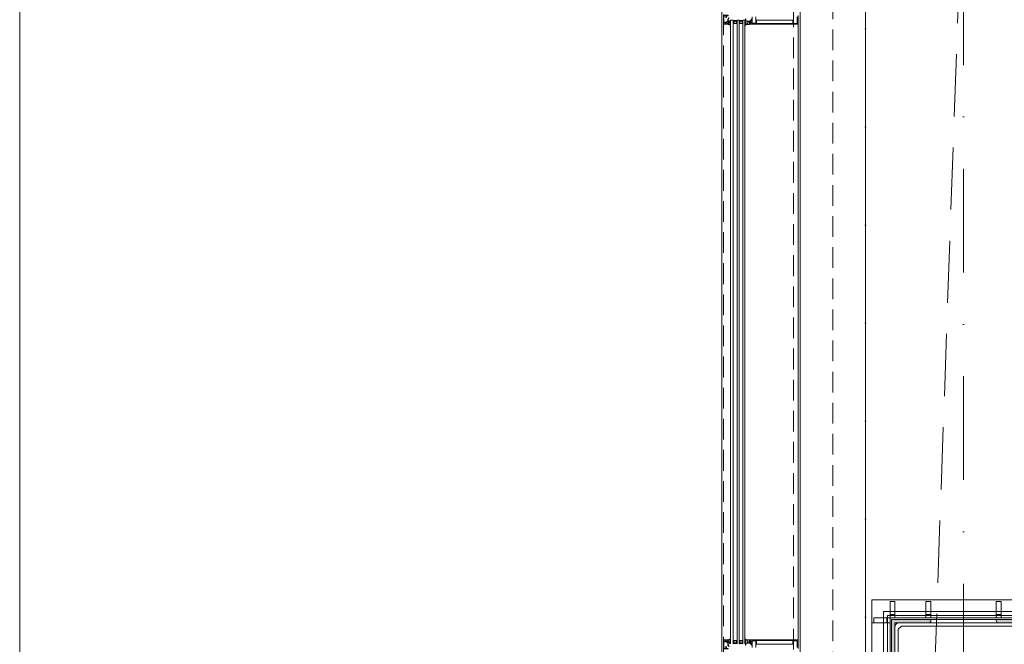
# Model space of a CAD drawing. Header units: millimetres. Extents: x 144573 to 336993, y 74252 to 247042.
# Tile 44 of 256: x 144573 to 147586, y 181899 to 183812. Entities that reach past the tile are written whole.
import ezdxf

# ---------------------------------------------------------------- set-up
doc = ezdxf.new("R2010")
doc.units = ezdxf.units.MM
for name, pattern in [('CK_Čerchovaná 50', [6, 3, -1.5, 0, -1.5]), ('DASHDOTX2', [2, 1, -0.5, 0, -0.5]), ('ČERCHOVANÁ', [25.4, 12.7, -6.35, 0, -6.35]), ('ČÁRKOVANÁ', [19.05, 12.7, -6.35])]:
    doc.linetypes.add(name, pattern=pattern)
for name, color, linetype, lineweight in [('FASÁDA DETAILNÍ', 255, 'Continuous', 0), ('HU-obrys', 255, 'Continuous', 0), ('HU-ocel pohled', 255, 'Continuous', 0), ('HU-ocel rez', 255, 'Continuous', 0), ('HU-osy', 255, 'DASHDOTX2', 0), ('HU-slaba odstin sedi 254', 255, 'Continuous', 0), ('KOTY 50', 255, 'Continuous', 0), ('NOVA', 255, 'Continuous', 0), ('NOVÁ TLUSTÁ', 255, 'Continuous', 0), ('OSY', 255, 'Continuous', 0), ('TENKA', 255, 'Continuous', 0), ('vzt-tenká', 2, 'Continuous', 20)]:
    doc.layers.add(name, color=color, linetype=linetype, lineweight=lineweight)
doc.layers.get('KOTY 50').off()

# ---------------------------------------------------------------- blocks, each defined once
blk = doc.blocks.new('A$C657B7939')
at = {"layer": 'HU-slaba odstin sedi 254'}
h = blk.add_hatch(color=256, dxfattribs=at)
h.dxf.hatch_style = 1
h.paths.add_polyline_path([(0.01, 0.1135, 0.414214), (0.0035, 0.12), (0, 0.12), (0, 0), (0.12, 0), (0.12, 0.0035, 0.414214), (0.1135, 0.01), (0.023, 0.01, -0.414214), (0.01, 0.023)])
for p, q in [((0, 0.12), (0.0035, 0.12)), ((0, 0), (0, 0.12)), ((0.01, 0.1135), (0.01, 0.023)), ((0.023, 0.01), (0.1135, 0.01)), ((0.12, 0.0035), (0.12, 0)), ((0.12, 0), (0, 0))]:
    blk.add_line(p, q)
for centre, radius, start, end in [((0.0035, 0.1135), 0.0065, 0, 90), ((0.023, 0.023), 0.013, 180, 270), ((0.1135, 0.0035), 0.0065, 0, 90)]:
    blk.add_arc(centre, radius, start, end)
blk = doc.blocks.new('ztužení sloupů 2')
at = {"layer": 'HU-obrys', "ltscale": 100}
blk.add_lwpolyline([(141108.3, 177277.9), (141108.3, 176697.9), (141118.3, 176687.9), (141498.3, 176687.9), (141508.3, 176697.9), (141508.3, 177277.9), (141498.3, 177287.9), (141118.3, 177287.9)], close=True, dxfattribs=at)
at = {"layer": 'HU-ocel pohled'}
for p, q in [((141083.3, 177362.9), (141083.3, 177312.9)), ((141098.3, 177362.9), (141083.3, 177362.9)), ((141098.3, 177362.9), (141098.3, 177312.9)), ((141193, 177362.9), (141193, 177312.9)), ((141193, 177362.9), (141208, 177362.9)), ((141208, 177362.9), (141208, 177312.9)), ((141408, 177362.9), (141408, 177312.9)), ((141423, 177362.9), (141408, 177362.9)), ((141423, 177362.9), (141423, 177312.9)), ((141518.3, 177362.9), (141518.3, 177312.9)), ((141533.3, 177362.9), (141518.3, 177362.9)), ((141533.3, 177362.9), (141533.3, 177312.9)), ((141033.3, 177312.9), (141083.3, 177312.9)), ((141033.3, 177297.9), (141033.3, 177312.9)), ((141073.3, 177297.9), (141073.3, 177312.9)), ((141098.3, 177322.9), (141083.3, 177322.9)), ((141193, 177322.9), (141208, 177322.9)), ((141423, 177322.9), (141408, 177322.9)), ((141533.3, 177322.9), (141518.3, 177322.9)), ((141583.3, 177312.9), (141533.3, 177312.9)), ((141543.3, 177297.9), (141543.3, 177312.9)), ((141583.3, 177297.9), (141583.3, 177312.9)), ((141028, 177297.9), (141083.3, 177297.9)), ((141588, 177297.9), (141533.3, 177297.9)), ((141033.3, 177202.5), (141083.3, 177202.5)), ((141033.3, 177187.5), (141033.3, 177202.5)), ((141033.3, 177187.5), (141083.3, 177187.5)), ((141073.3, 177187.5), (141073.3, 177202.5)), ((141583.3, 177202.9), (141533.3, 177202.9)), ((141583.3, 177187.9), (141533.3, 177187.9)), ((141543.3, 177187.9), (141543.3, 177202.9)), ((141583.3, 177187.9), (141583.3, 177202.9)), ((141033.3, 176995.4), (141083.3, 176995.4)), ((141033.3, 176980.4), (141033.3, 176995.4)), ((141033.3, 176980.4), (141083.3, 176980.4)), ((141073.3, 176980.4), (141073.3, 176995.4)), ((141583.3, 176995.4), (141533.3, 176995.4)), ((141583.3, 176980.4), (141533.3, 176980.4)), ((141543.3, 176980.4), (141543.3, 176995.4)), ((141583.3, 176980.4), (141583.3, 176995.4)), ((141033.3, 176788.2), (141083.3, 176788.2)), ((141033.3, 176773.2), (141033.3, 176788.2)), ((141033.3, 176773.2), (141083.3, 176773.2)), ((141073.3, 176773.2), (141073.3, 176788.2)), ((141583.3, 176787.9), (141533.3, 176787.9)), ((141583.3, 176772.9), (141533.3, 176772.9)), ((141543.3, 176772.9), (141543.3, 176787.9)), ((141583.3, 176772.9), (141583.3, 176787.9)), ((141028, 176677.9), (141083.3, 176677.9)), ((141033.3, 176662.9), (141033.3, 176677.9)), ((141073.3, 176662.9), (141073.3, 176677.9)), ((141588, 176677.9), (141533.3, 176677.9)), ((141543.3, 176662.9), (141543.3, 176677.9)), ((141583.3, 176662.9), (141583.3, 176677.9)), ((141033.3, 176662.9), (141083.3, 176662.9)), ((141083.3, 176612.9), (141083.3, 176662.9)), ((141098.3, 176652.9), (141083.3, 176652.9)), ((141098.3, 176612.9), (141098.3, 176662.9)), ((141193, 176612.9), (141193, 176662.9)), ((141193, 176652.9), (141208, 176652.9)), ((141208, 176612.9), (141208, 176662.9)), ((141408, 176612.9), (141408, 176662.9)), ((141423, 176652.9), (141408, 176652.9)), ((141423, 176612.9), (141423, 176662.9)), ((141518.3, 176612.9), (141518.3, 176662.9)), ((141533.3, 176652.9), (141518.3, 176652.9)), ((141533.3, 176612.9), (141533.3, 176662.9)), ((141583.3, 176662.9), (141533.3, 176662.9)), ((141098.3, 176612.9), (141083.3, 176612.9)), ((141193, 176612.9), (141208, 176612.9)), ((141423, 176612.9), (141408, 176612.9)), ((141533.3, 176612.9), (141518.3, 176612.9))]:
    blk.add_line(p, q, dxfattribs=at)
for points in [[(141028, 177367.9), (141028, 176607.9), (141588, 176607.9), (141588, 177367.9)], [(141083.3, 177312.9), (141083.3, 176662.9), (141533.3, 176662.9), (141533.3, 177312.9)], [(141098.3, 177297.9), (141098.3, 176677.9), (141518.3, 176677.9), (141518.3, 177297.9)]]:
    blk.add_lwpolyline(points, close=True, dxfattribs=at)
at = {"layer": 'HU-osy', "ltscale": 100}
for p, q in [((141308.3, 176604.2), (141308.3, 177371.5)), ((141662.8, 176987.9), (140895.4, 176987.9))]:
    blk.add_line(p, q, dxfattribs=at)
at = {"layer": 'NOVÁ TLUSTÁ', "ltscale": 5}
for points in [[(141063.3, 177332.9), (141553.3, 177332.9), (141553.3, 176642.9), (141063.3, 176642.9)], [(141075.8, 177320.4), (141540.8, 177320.4), (141540.8, 176655.4), (141075.8, 176655.4)], [(141088.3, 177307.9), (141528.3, 177307.9), (141528.3, 176667.9), (141088.3, 176667.9)]]:
    blk.add_lwpolyline(points, close=True, dxfattribs=at)
at = {"layer": 'HU-ocel rez', "ltscale": 30}
for p, xscale, yscale, rotation in [((141088.3, 177307.9), 1000, 1000, 270), ((141528.3, 177307.9), -1000.000000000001, 1000.000000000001, 90), ((141088.3, 176667.9), -1000, 1000, 270), ((141528.3, 176667.9), 1000.000000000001, 1000.000000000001, 90)]:
    blk.add_blockref('A$C657B7939', p, dxfattribs=dict(at, xscale=xscale, yscale=yscale, rotation=rotation))
blk = doc.blocks.new('284336')
for points in [[(-0.7, -9.6), (-10, -9.6, 0.414511), (-10.5, -10.1), (-10.5, -15.5, -1), (-11.7, -15.5), (-11.7, -9.6), (-12.7, -8.9, -0.668884), (-12.6, -8.2), (-12, -8, 0.766384), (-12, -7.2), (-12.6, -7, -0.76831), (-12.6, -6.2), (-12, -6, 0.766384), (-12, -5.2), (-12.6, -5, -0.76831), (-12.6, -4.2), (-12, -4, 0.766384), (-12, -3.2), (-12.6, -3, -0.877523), (-12.5, -2.2), (-12.1, -2.2, 0.698129), (-11.8, -1.5, -0.220231), (-12.9, 0.8), (-12.9, 3.5, -0.157143), (-12.8, 3.7), (-12.7, 3.4, -0.067482), (-12.5, 2.5, 0.393136), (-8.7, -1), (-6.1, -1, -0.414214), (-5.6, -1.5), (-5.6, -2.2, -0.267949), (-5.9, -2.6), (-6.4, -2.9, 0.267949), (-6.6, -3.4), (-6.6, -5.8, 0.267949), (-6.4, -6.3), (-5.9, -6.6, -0.267949), (-5.6, -7), (-5.6, -8.1, 0.414215), (-5.1, -8.6), (-0.4, -8.6), (-0.4, -9.3, -0.414212), (-0.7, -9.6)], [(-0.4, 0), (-0.4, -2, 0.990243), (-0.4, -3), (0.9, -3, 0.414214), (1.2, -2.7), (1.2, -2.6, -0.668123), (1.7, -2.4), (2.7, -3.4, -0.199004), (2.9, -3.8), (2.9, -5.4, -0.199038), (2.7, -5.8), (1.7, -6.8, -0.668191), (1.2, -6.6), (1.2, -6.5, 0.414214), (0.9, -6.2), (-0.4, -6.2, 0.990269), (-0.4, -7.2), (-0.4, -8.6), (-5.1, -8.6, -0.414215), (-5.6, -8.1), (-5.6, -7, 0.267949), (-5.8, -6.6), (-6.3, -6.3, -0.267949), (-6.6, -5.8), (-6.6, -3.4, -0.267949), (-6.3, -3), (-5.8, -2.7, 0.267949), (-5.6, -2.2), (-5.6, -1.5, 0.414214), (-6.1, -1), (-8.7, -1, -0.393156), (-12.5, 2.5, 0.067572), (-12.7, 3.4), (-12.8, 3.7, -0.637545), (-12.1, 3.5), (-11.9, 2.5, 0.344315), (-10.1, 0.9), (0, 0.4, -0.406913), (0.4, 0), (-0.4, 0)], [(1.7, -4.3, 0.414235), (1.2, -3.8), (-0.7, -3.8, 0.414214), (-1.2, -4.3), (-1.2, -4.9, 0.414214), (-0.7, -5.4), (1.2, -5.4, 0.414235), (1.7, -4.9), (1.7, -4.3)]]:
    blk.add_lwpolyline(points, format="xyb", close=True)
blk = doc.blocks.new('433270')
blk.add_lwpolyline([(1, 0, 0.414364), (0, -1), (0, -1.4, 0.255924), (0.2, -1.8, -0.547723), (0.2, -3.2, 0.255924), (0, -3.6), (0, -14.6, 0.414214), (0.3, -14.9), (1.2, -14.9, 0.414214), (1.7, -14.4), (1.7, -10.3, -0.414214), (2, -10), (6, -10, 0.414248), (7, -9), (7, -7.7, 0.414179), (6.5, -7.2), (5.7, -7.2, 0.414232), (5.4, -7.5), (5.4, -8.2, -0.414198), (5.1, -8.5), (2.8, -8.5, -0.414204), (1.8, -7.5), (1.8, -4.5, -0.147432), (2, -3.9, 0.147461), (2.4, -2.5), (2.4, -2.3, -0.414214), (2.9, -1.8), (21.9, -1.8, -0.668178), (22.2, -2.7), (22.2, -2.7, 1), (21.6, -3.3), (21.5, -3.4, 0.198912), (21.4, -3.7), (21.4, -4, 0.414214), (22.1, -4.7), (22.4, -4.7, 0.576988), (22.6, -4.3, -0.311246), (24.6, -4.3, 0.576988), (24.8, -4.7), (25.3, -4.7, -0.260065), (25.3, -6.6), (24.8, -6.6, 0.576988), (24.6, -7.1, -0.311246), (22.6, -7.1, 0.576988), (22.4, -6.6), (22.1, -6.6, 0.414214), (21.4, -7.3), (21.4, -7.6, 0.267949), (21.6, -8), (21.9, -8.2, -0.637047), (21.7, -10), (19.8, -10.7, 0.315299), (19.5, -11.2), (19.5, -11.5, 0.520567), (20.2, -12), (22.8, -11, -0.520567), (23.5, -11.5), (23.5, -12.5, 0.414062), (24, -13), (25, -13, 0.414186), (25.5, -12.5), (25.5, -11.5, -0.414182), (26, -11), (27, -11, 0.414214), (27.5, -10.5), (27.5, -0.5, 0.414214), (27, 0), (1, 0)], format="xyb", close=True)
blk = doc.blocks.new('284325')
for points in [[(0.8, -5.2, -0.560316), (0.9, -4.7), (1.9, -4.4, 0.3153), (2.1, -4.1), (2.1, -1.9, 0.451558), (1.8, -1.6), (0.9, -1.7, -0.399586), (0.6, -1.5), (0.3, -0.1, -0.415977), (0.5, 0.3, 0.024107), (6.1, 1.2, 0.076636), (9, 2.3, -0.577615), (10.8, 1.3), (10, 1.4, 0.283171), (9.1, 0.9, -0.168429), (7.1, -0.7), (5.9, -1.2, 0.315302), (5.2, -2.1), (5.2, -4.2, 0.269719), (6.8, -6.8, -0.194797), (10.2, -11.5, -0.342663), (9.2, -11.2, 0.119207), (5.4, -7.6, 0.578571), (3.6, -8.6), (3.6, -11.8, 0.176415), (6.2, -18.7, -1), (5.2, -19.5, -0.176415), (2.4, -11.8), (2.4, -8.9, 0.208286), (0.8, -5.2)], [(9, -6.7), (10.3, -8.8, -0.134555), (10.8, -10.6, -0.339795), (10.2, -11.5, 0.194788), (6.8, -6.8, -0.269736), (5.2, -4.2), (5.2, -2.1, -0.315302), (5.9, -1.2), (7.1, -0.7, 0.168429), (9.1, 0.9, -0.283167), (10, 1.4), (10.8, 1.3), (10.8, -0.7, -0.070852), (10.7, -1.3), (9.9, -3.9, -0.241839), (9.1, -4.8), (7.9, -5.2, 0.836024), (8.1, -6.2), (8.1, -6.2, -0.255349), (9, -6.7)]]:
    blk.add_lwpolyline(points, format="xyb", close=True)

msp = doc.modelspace()

# ---------------------------------------------------------------- linework, layer by layer
at = {"layer": 'FASÁDA DETAILNÍ'}
for p, q in [((146756.48, 183809.759), (146748.479, 183809.759)), ((146748.48, 181900.759), (146748.48, 183809.759)), ((146748.48, 183809.759), (146756.48, 183809.759)), ((146756.48, 183809.759), (146756.48, 181900.759)), ((146774.48, 183809.759), (146768.479, 183809.759)), ((146768.48, 181900.759), (146768.48, 183809.759)), ((146768.48, 183809.759), (146774.48, 183809.759)), ((146774.48, 183809.759), (146774.48, 181900.759)), ((146786.48, 181900.759), (146786.48, 183809.759)), ((146786.48, 183809.759), (146792.48, 183809.759)), ((146792.48, 183809.759), (146786.48, 183809.759)), ((146792.48, 183809.759), (146792.48, 181900.759)), ((146955.48, 183811.509), (146955.48, 181911.759))]:
    msp.add_line(p, q, dxfattribs=at)
for points in [[(173301.48, 174615.259), (146721.48, 174615.259), (146721.48, 198295.259), (173301.48, 198295.259)], [(173061.48, 174855.259), (146961.48, 174855.259), (146961.48, 198055.259), (173061.48, 198055.259)], [(146767.48, 183799.759), (146767.48, 183805.759), (146765.48, 183807.759), (146759.48, 183807.759), (146757.48, 183805.759), (146757.48, 183799.759), (146761.98, 183799.759), (146761.98, 183800.259), (146762.98, 183800.259), (146762.98, 183799.759)], [(146758.48, 183800.759), (146766.48, 183800.759), (146766.48, 183805.344), (146765.066, 183806.759), (146760.033, 183806.759), (146758.48, 183805.344)], [(146785.48, 183799.759), (146785.48, 183805.759), (146783.48, 183807.759), (146777.48, 183807.759), (146775.48, 183805.759), (146775.48, 183799.759), (146779.98, 183799.759), (146779.98, 183800.259), (146780.98, 183800.259), (146780.98, 183799.759)], [(146776.48, 183800.759), (146784.48, 183800.759), (146784.48, 183805.344), (146783.066, 183806.759), (146778.033, 183806.759), (146776.48, 183805.344)], [(146767.48, 181910.759), (146767.48, 181904.759), (146765.48, 181902.759), (146759.48, 181902.759), (146757.48, 181904.759), (146757.48, 181910.759), (146761.98, 181910.759), (146761.98, 181910.259), (146762.98, 181910.259), (146762.98, 181910.759)], [(146758.48, 181909.759), (146766.48, 181909.759), (146766.48, 181905.173), (146765.066, 181903.759), (146760.033, 181903.759), (146758.48, 181905.173)], [(146785.48, 181910.759), (146785.48, 181904.759), (146783.48, 181902.759), (146777.48, 181902.759), (146775.48, 181904.759), (146775.48, 181910.759), (146779.98, 181910.759), (146779.98, 181910.259), (146780.98, 181910.259), (146780.98, 181910.759)], [(146776.48, 181909.759), (146784.48, 181909.759), (146784.48, 181905.173), (146783.066, 181903.759), (146778.033, 181903.759), (146776.48, 181905.173)]]:
    msp.add_lwpolyline(points, close=True, dxfattribs=at)
at = {"layer": 'FASÁDA DETAILNÍ', "linetype": 'ČÁRKOVANÁ', "ltscale": 5}
for points in [[(173296.48, 174620.259), (146726.48, 174620.259), (146726.48, 198290.259), (173296.48, 198290.259)], [(173081.48, 174835.259), (146941.48, 174835.259), (146941.48, 198075.259), (173081.48, 198075.259)], [(172961.48, 174955.259), (147061.48, 174955.259), (147061.48, 197955.259), (172961.48, 197955.259)]]:
    msp.add_lwpolyline(points, close=True, dxfattribs=at)
at = {"layer": 'FASÁDA DETAILNÍ'}
for points in [[(146955.48, 183824.259), (146955.48, 183798.759, -0.41421354), (146954.48, 183797.759), (146954.48, 183797.759), (146805.98, 183797.759, -0.41421359), (146805.48, 183798.259), (146805.48, 183799.559, -0.41421972), (146805.98, 183800.059), (146806.48, 183800.059), (146806.48, 183799.059), (146810.98, 183799.059, 0.41421356), (146811.98, 183800.059), (146811.98, 183804.759, 0.41421356), (146810.98, 183805.759), (146806.48, 183805.759), (146806.48, 183804.059), (146805.98, 183804.059, -0.41420125), (146805.48, 183804.559), (146805.48, 183806.559, -0.41421356), (146805.98, 183807.059), (146808.123, 183807.059, 0.41421356), (146808.623, 183807.559), (146808.623, 183809.359), (146809.874, 183809.359), (146809.874, 183808.159), (146811.68, 183808.159, 0.41421356), (146811.98, 183808.459), (146811.98, 183813.757, 0.41416675)], [(146814.98, 183820.615), (146814.98, 183802.25, 0.41421356), (146816.48, 183800.75), (146819.981, 183800.75, 0.39998513), (146820.981, 183800.75), (146824.68, 183800.75, 0.41421356), (146826.18, 183802.25), (146826.18, 183820.615, -0.13165045)], [(146941.28, 183820.605), (146941.28, 183801.75, 0.41423155), (146942.78, 183800.25), (146946.49, 183800.25, 0.39998513), (146947.49, 183800.25), (146950.98, 183800.25, 0.41423155), (146952.48, 183801.75), (146952.48, 183820.605, -0.11693652)], [(146955.48, 181886.259), (146955.48, 181911.759, 0.41421354), (146954.48, 181912.759), (146954.48, 181912.759), (146805.98, 181912.759, 0.41421359), (146805.48, 181912.259), (146805.48, 181910.959, 0.41421972), (146805.98, 181910.459), (146806.48, 181910.459), (146806.48, 181911.459), (146810.98, 181911.459, -0.41421356), (146811.98, 181910.459), (146811.98, 181905.759, -0.41421356), (146810.98, 181904.759), (146806.48, 181904.759), (146806.48, 181906.459), (146805.98, 181906.459, 0.41420125), (146805.48, 181905.959), (146805.48, 181903.959, 0.41421356), (146805.98, 181903.459), (146808.123, 181903.459, -0.41421356), (146808.623, 181902.959), (146808.623, 181901.159), (146809.874, 181901.159), (146809.874, 181902.359), (146811.68, 181902.359, -0.41421356), (146811.98, 181902.059), (146811.98, 181896.76, -0.41416675)], [(146814.98, 181889.902), (146814.98, 181908.267, -0.41421356), (146816.48, 181909.767), (146819.981, 181909.767, -0.39998513), (146820.981, 181909.767), (146824.68, 181909.767, -0.41421356), (146826.18, 181908.267), (146826.18, 181889.902, 0.13165045)], [(146941.28, 181889.912), (146941.28, 181908.767, -0.41423155), (146942.78, 181910.267), (146946.49, 181910.267, -0.39998513), (146947.49, 181910.267), (146950.98, 181910.267, -0.41423155), (146952.48, 181908.767), (146952.48, 181889.912, 0.11693652)]]:
    msp.add_lwpolyline(points, format="xyb", dxfattribs=at)
for points in [[(146828.68, 183799.859), (146938.78, 183799.859, 0.41421356), (146939.28, 183800.359), (146939.28, 183810.059, 0.41421356), (146938.78, 183810.559), (146828.68, 183810.559, 0.41421356), (146828.18, 183810.059), (146828.18, 183800.359, 0.41421356), (146828.68, 183799.859)], [(146828.68, 181910.659), (146938.78, 181910.659, -0.41421356), (146939.28, 181910.159), (146939.28, 181900.459, -0.41421356), (146938.78, 181899.959), (146828.68, 181899.959, -0.41421356), (146828.18, 181900.459), (146828.18, 181910.159, -0.41421356), (146828.68, 181910.659)]]:
    msp.add_lwpolyline(points, format="xyb", close=True, dxfattribs=at)
for centre, radius, start, end in [((146762.48, 183831.65), 22.699, 254.672775, 285.327225), ((146757.832, 183804.208), 3.546, 67.293824, 112.409048), ((146757.718, 183804.575), 2.897, 65.306674, 115.295152), ((146757.549, 183804.923), 2.248, 61.527342, 118.402815), ((146757.405, 183805.167), 1.712, 57.294949, 122.685651), ((146757.266, 183805.328), 1.263, 51.965628, 128.499565), ((146757.118, 183805.418), 0.879, 43.994908, 136.496438), ((146756.98, 183805.406), 0.596, 33.03656, 146.96344), ((146756.98, 183805.113), 0.596, 33.03656, 146.96344), ((146756.98, 183804.821), 0.596, 33.03656, 146.96344), ((146756.98, 183804.528), 0.596, 33.03656, 146.96344), ((146756.98, 183804.236), 0.596, 33.03656, 146.96344), ((146756.98, 183803.943), 0.596, 33.03656, 146.96344), ((146756.98, 183803.651), 0.596, 33.03656, 146.96344), ((146756.98, 183803.358), 0.596, 33.03656, 146.96344), ((146756.98, 183803.066), 0.596, 33.03656, 146.96344), ((146756.98, 183802.773), 0.596, 33.03656, 146.96344), ((146756.98, 183802.481), 0.596, 33.03656, 146.96344), ((146756.98, 183802.188), 0.596, 33.03656, 146.96344), ((146756.98, 183801.896), 0.596, 33.03656, 146.96344), ((146767.128, 183804.208), 3.546, 67.590952, 112.706176), ((146767.242, 183804.575), 2.897, 64.704848, 114.693326), ((146767.411, 183804.923), 2.248, 61.597185, 118.472658), ((146767.555, 183805.167), 1.712, 57.314349, 122.705051), ((146767.694, 183805.328), 1.263, 51.500435, 128.034372), ((146767.842, 183805.418), 0.879, 43.503562, 136.005092), ((146767.98, 183805.406), 0.596, 33.03656, 146.96344), ((146767.98, 183805.113), 0.596, 33.03656, 146.96344), ((146767.98, 183804.821), 0.596, 33.03656, 146.96344), ((146767.98, 183804.528), 0.596, 33.03656, 146.96344), ((146767.98, 183804.236), 0.596, 33.03656, 146.96344), ((146767.98, 183803.943), 0.596, 33.03656, 146.96344), ((146767.98, 183803.651), 0.596, 33.03656, 146.96344), ((146767.98, 183803.358), 0.596, 33.03656, 146.96344), ((146767.98, 183803.066), 0.596, 33.03656, 146.96344), ((146767.98, 183802.773), 0.596, 33.03656, 146.96344), ((146767.98, 183802.481), 0.596, 33.03656, 146.96344), ((146767.98, 183802.188), 0.596, 33.03656, 146.96344), ((146767.98, 183801.896), 0.596, 33.03656, 146.96344), ((146780.48, 183831.65), 22.699, 254.672775, 285.327225), ((146775.832, 183804.208), 3.546, 67.293824, 112.409048), ((146775.718, 183804.575), 2.897, 65.306674, 115.295152), ((146775.549, 183804.923), 2.248, 61.527342, 118.402815), ((146775.405, 183805.167), 1.712, 57.294949, 122.685651), ((146775.266, 183805.328), 1.263, 51.965628, 128.499565), ((146775.118, 183805.418), 0.879, 43.994908, 136.496438), ((146774.98, 183805.406), 0.596, 33.03656, 146.96344), ((146774.98, 183805.113), 0.596, 33.03656, 146.96344), ((146774.98, 183804.821), 0.596, 33.03656, 146.96344), ((146774.98, 183804.528), 0.596, 33.03656, 146.96344), ((146774.98, 183804.236), 0.596, 33.03656, 146.96344), ((146774.98, 183803.943), 0.596, 33.03656, 146.96344), ((146774.98, 183803.651), 0.596, 33.03656, 146.96344), ((146774.98, 183803.358), 0.596, 33.03656, 146.96344), ((146774.98, 183803.066), 0.596, 33.03656, 146.96344), ((146774.98, 183802.773), 0.596, 33.03656, 146.96344), ((146774.98, 183802.481), 0.596, 33.03656, 146.96344), ((146774.98, 183802.188), 0.596, 33.03656, 146.96344), ((146774.98, 183801.896), 0.596, 33.03656, 146.96344), ((146785.128, 183804.208), 3.546, 67.590952, 112.706176), ((146785.242, 183804.575), 2.897, 64.704848, 114.693326), ((146785.411, 183804.923), 2.248, 61.597185, 118.472658), ((146785.555, 183805.167), 1.712, 57.314349, 122.705051), ((146785.694, 183805.328), 1.263, 51.500435, 128.034372), ((146785.842, 183805.418), 0.879, 43.503562, 136.005092), ((146785.98, 183805.406), 0.596, 33.03656, 146.96344), ((146785.98, 183805.113), 0.596, 33.03656, 146.96344), ((146785.98, 183804.821), 0.596, 33.03656, 146.96344), ((146785.98, 183804.528), 0.596, 33.03656, 146.96344), ((146785.98, 183804.236), 0.596, 33.03656, 146.96344), ((146785.98, 183803.943), 0.596, 33.03656, 146.96344), ((146785.98, 183803.651), 0.596, 33.03656, 146.96344), ((146785.98, 183803.358), 0.596, 33.03656, 146.96344), ((146785.98, 183803.066), 0.596, 33.03656, 146.96344), ((146785.98, 183802.773), 0.596, 33.03656, 146.96344), ((146785.98, 183802.481), 0.596, 33.03656, 146.96344), ((146785.98, 183802.188), 0.596, 33.03656, 146.96344), ((146785.98, 183801.896), 0.596, 33.03656, 146.96344), ((146756.98, 181908.621), 0.596, 213.03656, 326.96344), ((146756.98, 181908.329), 0.596, 213.03656, 326.96344), ((146756.98, 181908.036), 0.596, 213.03656, 326.96344), ((146756.98, 181907.744), 0.596, 213.03656, 326.96344), ((146756.98, 181907.451), 0.596, 213.03656, 326.96344), ((146756.98, 181907.159), 0.596, 213.03656, 326.96344), ((146756.98, 181906.866), 0.596, 213.03656, 326.96344), ((146756.98, 181906.574), 0.596, 213.03656, 326.96344), ((146756.98, 181906.281), 0.596, 213.03656, 326.96344), ((146756.98, 181905.989), 0.596, 213.03656, 326.96344), ((146756.98, 181905.696), 0.596, 213.03656, 326.96344), ((146756.98, 181905.404), 0.596, 213.03656, 326.96344), ((146756.98, 181905.111), 0.596, 213.03656, 326.96344), ((146757.118, 181905.099), 0.879, 223.503562, 316.005092), ((146757.266, 181905.189), 1.263, 231.500435, 308.034372), ((146757.405, 181905.35), 1.712, 237.314349, 302.705051), ((146757.549, 181905.594), 2.248, 241.597185, 298.472658), ((146757.718, 181905.943), 2.897, 244.704848, 294.693326), ((146757.832, 181906.309), 3.546, 247.590952, 292.706176), ((146762.48, 181878.867), 22.699, 74.672775, 105.327225), ((146767.128, 181906.309), 3.546, 247.293824, 292.409048), ((146767.242, 181905.943), 2.897, 245.306674, 295.295152), ((146767.411, 181905.594), 2.248, 241.527342, 298.402815), ((146767.555, 181905.35), 1.712, 237.294949, 302.685651), ((146767.694, 181905.189), 1.263, 231.965628, 308.499565), ((146767.842, 181905.099), 0.879, 223.994908, 316.496438), ((146767.98, 181908.621), 0.596, 213.03656, 326.96344), ((146767.98, 181908.329), 0.596, 213.03656, 326.96344), ((146767.98, 181908.036), 0.596, 213.03656, 326.96344), ((146767.98, 181907.744), 0.596, 213.03656, 326.96344), ((146767.98, 181907.451), 0.596, 213.03656, 326.96344), ((146767.98, 181907.159), 0.596, 213.03656, 326.96344), ((146767.98, 181906.866), 0.596, 213.03656, 326.96344), ((146767.98, 181906.574), 0.596, 213.03656, 326.96344), ((146767.98, 181906.281), 0.596, 213.03656, 326.96344), ((146767.98, 181905.989), 0.596, 213.03656, 326.96344), ((146767.98, 181905.696), 0.596, 213.03656, 326.96344), ((146767.98, 181905.404), 0.596, 213.03656, 326.96344), ((146767.98, 181905.111), 0.596, 213.03656, 326.96344), ((146774.98, 181908.621), 0.596, 213.03656, 326.96344), ((146774.98, 181908.329), 0.596, 213.03656, 326.96344), ((146774.98, 181908.036), 0.596, 213.03656, 326.96344), ((146774.98, 181907.744), 0.596, 213.03656, 326.96344), ((146774.98, 181907.451), 0.596, 213.03656, 326.96344), ((146774.98, 181907.159), 0.596, 213.03656, 326.96344), ((146774.98, 181906.866), 0.596, 213.03656, 326.96344), ((146774.98, 181906.574), 0.596, 213.03656, 326.96344), ((146774.98, 181906.281), 0.596, 213.03656, 326.96344), ((146774.98, 181905.989), 0.596, 213.03656, 326.96344), ((146774.98, 181905.696), 0.596, 213.03656, 326.96344), ((146774.98, 181905.404), 0.596, 213.03656, 326.96344), ((146774.98, 181905.111), 0.596, 213.03656, 326.96344), ((146775.118, 181905.099), 0.879, 223.503562, 316.005092), ((146775.266, 181905.189), 1.263, 231.500435, 308.034372), ((146775.405, 181905.35), 1.712, 237.314349, 302.705051), ((146775.549, 181905.594), 2.248, 241.597185, 298.472658), ((146775.718, 181905.943), 2.897, 244.704848, 294.693326), ((146775.832, 181906.309), 3.546, 247.590952, 292.706176), ((146780.48, 181878.867), 22.699, 74.672775, 105.327225), ((146785.128, 181906.309), 3.546, 247.293824, 292.409048), ((146785.242, 181905.943), 2.897, 245.306674, 295.295152), ((146785.411, 181905.594), 2.248, 241.527342, 298.402815), ((146785.555, 181905.35), 1.712, 237.294949, 302.685651), ((146785.694, 181905.189), 1.263, 231.965628, 308.499565), ((146785.842, 181905.099), 0.879, 223.994908, 316.496438), ((146785.98, 181908.621), 0.596, 213.03656, 326.96344), ((146785.98, 181908.329), 0.596, 213.03656, 326.96344), ((146785.98, 181908.036), 0.596, 213.03656, 326.96344), ((146785.98, 181907.744), 0.596, 213.03656, 326.96344), ((146785.98, 181907.451), 0.596, 213.03656, 326.96344), ((146785.98, 181907.159), 0.596, 213.03656, 326.96344), ((146785.98, 181906.866), 0.596, 213.03656, 326.96344), ((146785.98, 181906.574), 0.596, 213.03656, 326.96344), ((146785.98, 181906.281), 0.596, 213.03656, 326.96344), ((146785.98, 181905.989), 0.596, 213.03656, 326.96344), ((146785.98, 181905.696), 0.596, 213.03656, 326.96344), ((146785.98, 181905.404), 0.596, 213.03656, 326.96344), ((146785.98, 181905.111), 0.596, 213.03656, 326.96344)]:
    msp.add_arc(centre, radius, start, end, dxfattribs=at)
at = {"layer": 'NOVA', "linetype": 'ČÁRKOVANÁ', "ltscale": 15}
msp.add_line((147161.48, 175805.259), (147911.48, 197105.259), dxfattribs=at)
at = {"layer": 'NOVA'}
msp.add_line((147161.48, 175055.259), (147161.48, 190997.759), dxfattribs=at)
at = {"layer": 'NOVA', "ltscale": 5}
msp.add_line((147161.48, 175055.259), (147161.48, 190997.759), dxfattribs=at)
at = {"layer": 'OSY', "linetype": 'ČERCHOVANÁ', "ltscale": 25}
msp.add_line((147461.48, 199232.667), (147461.48, 174158.02), dxfattribs=at)
at = {"layer": 'TENKA', "linetype": 'CK_Čerchovaná 50', "ltscale": 50}
msp.add_line((147161.48, 174855.259), (147161.48, 198055.259), dxfattribs=at)
at = {"layer": 'TENKA', "ltscale": 20}
msp.add_lwpolyline([(147161.48, 181892.759), (147161.48, 186217.759)], close=True, dxfattribs=at)
at = {"layer": 'vzt-tenká'}
msp.add_line((144572.878, 202475.223), (144572.878, 172775.223), dxfattribs=at)

# ---------------------------------------------------------------- block references
at = {"layer": 'FASÁDA DETAILNÍ', "xscale": -1}
for name, p, rotation in [('433270', (146726.48, 183825.259), 90), ('284325', (146737.34, 183797.759), 180), ('284336', (146805.89, 183797.759), 180)]:
    msp.add_blockref(name, p, dxfattribs=dict(at, rotation=rotation))
at = {"layer": 'FASÁDA DETAILNÍ'}
for name, p in [('284336', (146805.89, 181912.759)), ('284325', (146737.34, 181912.759))]:
    msp.add_blockref(name, p, dxfattribs=at)
at = {"layer": 'FASÁDA DETAILNÍ', "rotation": 90}
msp.add_blockref('433270', (146726.48, 181885.258), dxfattribs=at)
at = {"layer": 'KOTY 50'}
msp.add_blockref('ztužení sloupů 2', (6153.153, 4667.4), dxfattribs=at)

doc.saveas('drawing.dxf')
